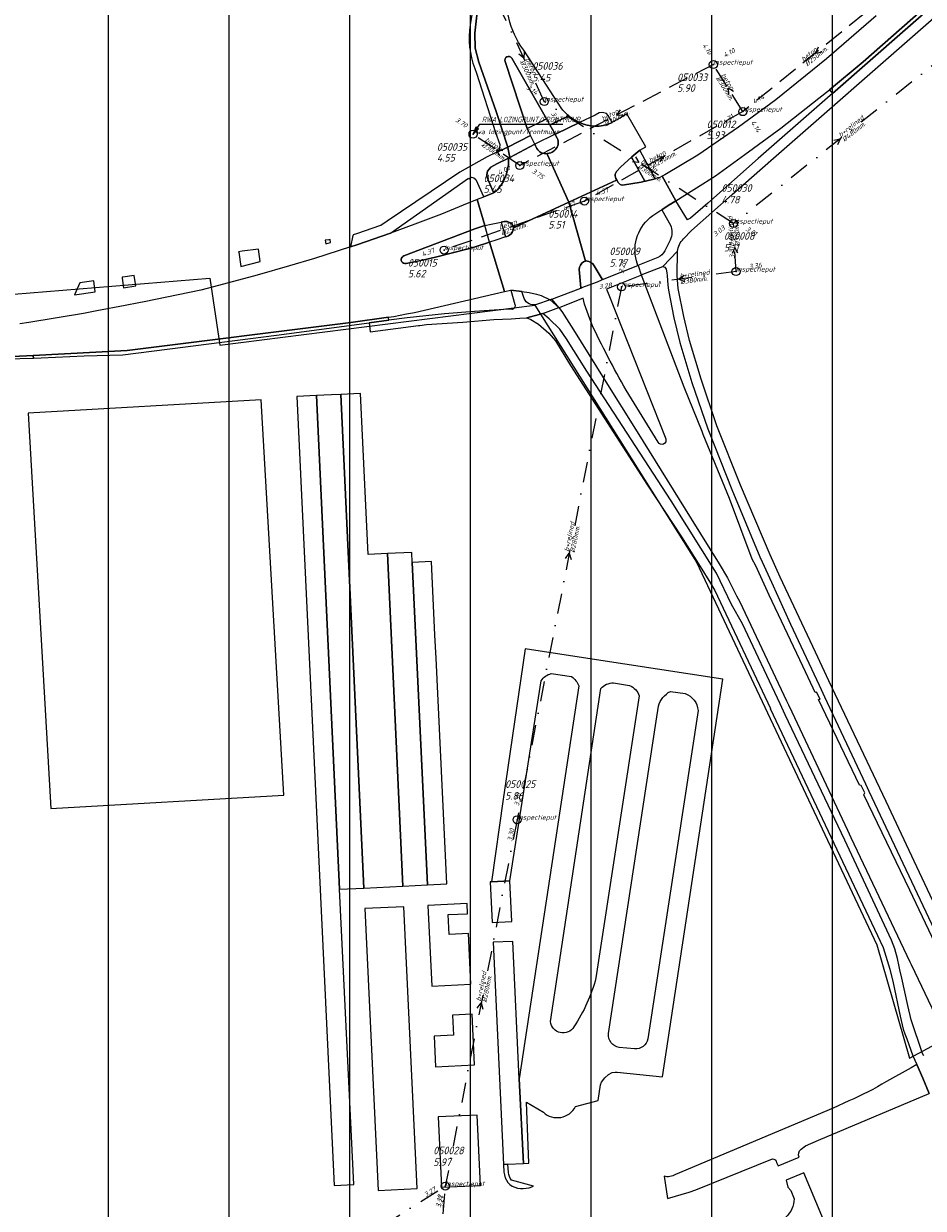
# Model space of a CAD drawing. Extents: x 148869 to 161638, y 453607 to 469810.
# Tile 145 of 256: x 151928 to 152152, y 463334 to 463628. Entities that reach past the tile are written whole.
import ezdxf
from ezdxf.lldxf.tags import DXFTag

# ---------------------------------------------------------------- set-up
doc = ezdxf.new("R2010")
doc.units = 0
doc.header["$PDMODE"] = 32
doc.header["$PDSIZE"] = 2
doc.linetypes.add('RI-HWA', pattern=[7.4, 5, -2.4])
doc.linetypes.add('RI-VWA', pattern=[11, 5, -3, 0, -3])
doc.layers.get('0').update_dxf_attribs({"linetype": 'CONTINUOUS'})
doc.layers.get('DEFPOINTS').update_dxf_attribs({"linetype": 'CONTINUOUS'})
doc.layers.add('2024 hatch', color=160, linetype='CONTINUOUS')
doc.layers.add('B-OI-AANPIJLING', color=1, linetype='CONTINUOUS')
for name, color, linetype, lineweight in [('B-OI-RI-BIJZONDERDERHEDEN-T18', 134, 'CONTINUOUS', 18), ('B-OI-RI-HWA-BOB-T18', 150, 'CONTINUOUS', 18), ('B-OI-RI-HWA-MATERIAAL-T18', 150, 'CONTINUOUS', 18), ('B-OI-RI-HWA-PUTDEKSELHOOGTE-T25', 150, 'CONTINUOUS', 25), ('B-OI-RI-HWA-PUTNUMMER-T25', 150, 'CONTINUOUS', 25), ('B-OI-RI-HWA_DIAMETER-T18', 150, 'CONTINUOUS', 18), ('B-OI-RI-HWA_RIOOLPUT-S', 150, 'CONTINUOUS', 25), ('B-OI-RI-HWA_TRANSPORTLEIDING-G', 150, 'RI-HWA', 18), ('B-OI-RI-PERSLEIDING-G-niet meenemen', 190, 'RI-PERS', 18), ('B-OI-RI-STROOMRICHTING-S', 252, 'CONTINUOUS', 25), ('B-OI-RI-VWA-BOB-T18', 34, 'CONTINUOUS', 18), ('B-OI-RI-VWA-DIAMETER-T18', 34, 'CONTINUOUS', 18), ('B-OI-RI-VWA-MATERIAAL-T18', 34, 'CONTINUOUS', 18), ('B-OI-RI-VWA_PUTDEKSELHOOGTE-T25', 34, 'CONTINUOUS', 25), ('B-OI-RI-VWA_PUTNUMMER-T25', 34, 'CONTINUOUS', 25), ('B-OI-RI-VWA_RIOOLPUT-S', 34, 'CONTINUOUS', 25), ('B-OI-RI-VWA_TRANSPORTLEIDING-G', 34, 'RI-VWA', 18), ('B-RO-VH-VERHARDING_ASFALT-GV', 251, 'CONTINUOUS', 18), ('B-RO-VH-VERHARDING_FUNDERING_ZAND-GV', 251, 'CONTINUOUS', 18), ('B-RO-VH-VERHARDING_GRASBETONSTEEN-GV', 251, 'CONTINUOUS', 18), ('B-RO-VH-VERHARDING_HALFVERHARDING_GRIND-GV', 251, 'CONTINUOUS', 18), ('B-RO-VH-VERHARDING_STRAATBAKSTEEN-GV', 251, 'CONTINUOUS', 18), ('B-RO-VH-VERHARDING_TEGEL_RUBBER-GV', 251, 'CONTINUOUS', 18)]:
    doc.layers.add(name, color=color, linetype=linetype, lineweight=lineweight)
doc.styles.add('NLCS-ISO-M500-T18_CURSIEF', font='NLCS-ISO.ttf', dxfattribs={"oblique": 15, "height": 0.9})
doc.styles.add('NLCS-ISO-M750-T25_CURSIEF', font='NLCS-ISO.ttf', dxfattribs={"oblique": 15, "height": 1.875})
tags = doc.linetypes.add('RI-PERS', pattern='A,7,-2,["P",Standard,S=1.8,R=0,X=-0.5,Y=-0.9],-2,7,-2,[102,NLCS.SHX,S=1,R=180,X=0,Y=0],-2', length=22).pattern_tags.tags
tags[6] = DXFTag(74, 10)

# ---------------------------------------------------------------- blocks, each defined once
blk = doc.blocks.new('ACMAP_ANN_TEMPLATE_vwa-diam')
at = {"color": 0, "linetype": 'ByBlock', "style": 'NLCS-ISO-M500-T18_CURSIEF', "oblique": 15}
blk.add_attdef('vwa-diam', (0.3, -1.3), '', height=1.2, dxfattribs=at)
blk = doc.blocks.new('ACMAP_ANN_TEMPLATE_vwa-materiaal')
at = {"color": 0, "linetype": 'ByBlock', "style": 'NLCS-ISO-M500-T18_CURSIEF', "oblique": 15}
blk.add_attdef('vwa-mat', (0.3, 0.2), '', height=1.2, dxfattribs=at)
blk = doc.blocks.new('ACMAP_ANN_TEMPLATE_vwa-nap-l')
at = {"color": 0, "linetype": 'ByBlock', "style": 'NLCS-ISO-M500-T18_CURSIEF', "oblique": 15}
blk.add_attdef('vwa-nap-l', (3.3, 0.2), '', height=1.2, dxfattribs=at)
blk = doc.blocks.new('ACMAP_ANN_TEMPLATE_vwa-nap-r')
at = {"color": 0, "linetype": 'ByBlock', "style": 'NLCS-ISO-M500-T18_CURSIEF', "oblique": 15}
blk.add_attdef('vwa-nap-r', (-5.6, 0.2), '', height=1.2, dxfattribs=at)
blk = doc.blocks.new('ACMAP_ANN_TEMPLATE_hwa-diam')
at = {"color": 0, "linetype": 'ByBlock', "style": 'NLCS-ISO-M500-T18_CURSIEF', "oblique": 15}
blk.add_attdef('hwa-diam', (-3.7, -1.3), '', height=1.2, dxfattribs=at)
blk = doc.blocks.new('ACMAP_ANN_TEMPLATE_hwa-materiaal')
at = {"color": 0, "linetype": 'ByBlock', "style": 'NLCS-ISO-M500-T18_CURSIEF', "oblique": 15}
blk.add_attdef('hwa-mat', (-3.7, 0.2), '', height=1.2, dxfattribs=at)
blk = doc.blocks.new('ACMAP_ANN_TEMPLATE_hwa-nap-l')
at = {"color": 0, "linetype": 'ByBlock', "style": 'NLCS-ISO-M500-T18_CURSIEF', "oblique": 15}
blk.add_attdef('hwa-nap-l', (3.3, 0.2), '', height=1.2, dxfattribs=at)
blk = doc.blocks.new('ACMAP_ANN_TEMPLATE_hwa-nap-r')
at = {"color": 0, "linetype": 'ByBlock', "style": 'NLCS-ISO-M500-T18_CURSIEF', "oblique": 15}
blk.add_attdef('hwa-nap-r', (-5.6, 0.2), '', height=1.2, dxfattribs=at)
blk = doc.blocks.new('ACMAP_ANN_TEMPLATE_hwa-puth')
at = {"color": 0, "linetype": 'ByBlock', "style": 'NLCS-ISO-M750-T25_CURSIEF', "oblique": 15}
blk.add_attdef('hwa-puth', (-9, -6.8), '', height=1.88, dxfattribs=at)
blk = doc.blocks.new('ACMAP_ANN_TEMPLATE_hwa-putnr')
at = {"color": 0, "linetype": 'ByBlock', "style": 'NLCS-ISO-M750-T25_CURSIEF', "oblique": 15}
blk.add_attdef('hwa-putnr', (-9, -4.1), '', height=1.88, dxfattribs=at)
blk = doc.blocks.new('ACMAP_ANN_TEMPLATE_type knoop')
at = {"layer": 'DEFPOINTS', "style": 'NLCS-ISO-M500-T18_CURSIEF', "oblique": 15}
blk.add_attdef('type_knoop', (0, 0), '', height=1.2, dxfattribs=at)
blk = doc.blocks.new('ACMAP_ANN_TEMPLATE_vwa-puth')
at = {"color": 0, "linetype": 'ByBlock', "style": 'NLCS-ISO-M750-T25_CURSIEF', "oblique": 15}
blk.add_attdef('vwa-puth', (-3, 5), '', height=1.88, dxfattribs=at)
blk = doc.blocks.new('ACMAP_ANN_TEMPLATE_vwa-putnr')
at = {"color": 0, "linetype": 'ByBlock', "style": 'NLCS-ISO-M750-T25_CURSIEF', "oblique": 15}
blk.add_attdef('vaw-putnr', (-3, 7.9), '', height=1.88, dxfattribs=at)

msp = doc.modelspace()

# ---------------------------------------------------------------- hatches: boundary and pattern name
at = {"layer": '2024 hatch'}
h = msp.add_hatch(dxfattribs=at)
h.set_pattern_fill('ANSI31', color=256, scale=29.988, angle=45)
h.set_pattern_definition([(90, (0, 0), (-29.988, 0), [])])
h.paths.add_polyline_path([(153060.97, 462471.33), (152787.39, 462332.45), (152683.96, 462314.58), (152571.59, 462395.32), (152563.82, 462406.18), (152398.44, 462422.66), (152151.13, 462555.77), (152130.97, 462967.46), (151963.51, 463060.43), (151619.43, 463158.93), (151635.54, 463357.09), (152009.16, 463977.93), (152157.72, 463944.62), (152280.12, 463919.12), (152508.66, 464143.59), (152698.68, 463896.62), (152536.72, 463732.43), (152656.87, 463588.89), (152658.63, 463316.61), (152691.32, 463187.08), (152688.32, 463085.82), (152689.17, 463075.64), (152721.38, 462998.51), (152757.48, 462725.88), (152775.44, 462698.77), (152933.57, 462680.1)])

# ---------------------------------------------------------------- linework, layer by layer
at = {"layer": 'B-OI-AANPIJLING', "color": 251, "flags": 128}
msp.add_lwpolyline([(152039.8, 463600.9), (152041.16, 463602.24), (152040.53, 463602.67), (152039.8, 463600.9), (152040.63, 463602.6), (152040.74, 463602.53), (152039.8, 463600.9), (152040.95, 463602.39), (152041.06, 463602.31), (152039.8, 463600.9), (152041.48, 463603.41), (152062.14, 463603.41)], dxfattribs=at)
at = {"layer": 'B-OI-RI-HWA_RIOOLPUT-S', "color": 251}
for p in [(152099.5, 463618.2), (152106.82, 463606.5), (152039.8, 463600.9), (152051.4, 463593.1), (152067.48, 463584.26), (152032.6, 463572.1)]:
    msp.add_point(p, dxfattribs=at)
at = {"layer": 'B-OI-RI-HWA_TRANSPORTLEIDING-G', "color": 251}
for p, q in [((152142.94, 463635.57), (152106.82, 463606.5)), ((152099.5, 463618.2), (152051.4, 463593.1)), ((152106.82, 463606.5), (152099.5, 463618.2)), ((152106.82, 463606.5), (152067.48, 463584.26)), ((152051.4, 463593.1), (152039.8, 463600.9)), ((152067.48, 463584.26), (152032.6, 463572.1))]:
    msp.add_line(p, q, dxfattribs=at)
at = {"layer": 'B-OI-RI-PERSLEIDING-G-niet meenemen'}
for p, q in [((151802.91, 463551.22), (151974.41, 463565.13)), ((151974.41, 463565.13), (151976.91, 463548.47)), ((151976.91, 463548.47), (152055.19, 463558.44)), ((152055.19, 463558.44), (152095.34, 463494.56)), ((152095.34, 463494.56), (152140.14, 463399.5)), ((152140.14, 463399.5), (152148.27, 463371.31)), ((152148.27, 463371.31), (152187.7, 463392.75))]:
    msp.add_line(p, q, dxfattribs=at)
at = {"layer": 'B-OI-RI-STROOMRICHTING-S', "color": 251}
for points in [[(152052.48, 463621.36), (152052.45, 463619.76), (152051.18, 463620.75)], [(152125.55, 463622.5), (152124.88, 463621.04), (152126.45, 463621.38)], [(152104.52, 463611.51), (152103.15, 463612.35), (152103.3, 463610.75)], [(152076.39, 463606.95), (152075.45, 463605.65), (152077.05, 463605.68)], [(152129.43, 463599.41), (152131.02, 463599.74), (152130.33, 463598.29)], [(152047.2, 463596.79), (152045.6, 463597), (152046.39, 463595.6)], [(152080.18, 463595.24), (152081.01, 463593.85), (152079.4, 463594.03)], [(152085.54, 463595.3), (152087.14, 463595.38), (152086.24, 463594.04)], [(152105.61, 463571.32), (152104.83, 463572.72), (152104.17, 463571.25)], [(152092.23, 463565.76), (152090.9, 463564.85), (152092.42, 463564.33)], [(152062.73, 463495.48), (152063.71, 463496.76), (152064.14, 463495.2)], [(152040.85, 463383.77), (152041.83, 463385.05), (152042.26, 463383.49)]]:
    msp.add_lwpolyline(points, dxfattribs=at)
at = {"layer": 'B-OI-RI-VWA_RIOOLPUT-S'}
for p in [(152057.5, 463609.01), (152104.52, 463578.69), (152105.13, 463566.76), (152076.69, 463562.95), (152050.75, 463430.56), (152032.91, 463339.53)]:
    msp.add_point(p, dxfattribs=at)
at = {"layer": 'B-OI-RI-VWA_TRANSPORTLEIDING-G', "color": 251}
for p, q in [((152057.5, 463609.01), (152047.4, 463630.5)), ((152157.51, 463620.8), (152104.52, 463578.69)), ((152104.52, 463578.69), (152057.5, 463609.01)), ((152105.13, 463566.76), (152104.52, 463578.69)), ((152105.13, 463566.76), (152076.69, 463562.95)), ((152076.69, 463562.95), (152050.75, 463430.56)), ((152050.75, 463430.56), (152032.91, 463339.53)), ((151998.68, 463317.83), (152032.91, 463339.53)), ((152021.3, 463199.91), (152032.91, 463339.53))]:
    msp.add_line(p, q, dxfattribs=at)
at = {"layer": 'B-RO-VH-VERHARDING_ASFALT-GV', "flags": 128}
for points in [[(152203.51, 463677.2), (152202.17, 463676.03), (152188.04, 463663.69), (152151.17, 463631.53), (152136.72, 463618.84), (152128.33, 463611.95), (152129.13, 463611.03), (152173.91, 463650.34), (152188.48, 463663.18), (152202.49, 463675.5), (152203.82, 463676.68), (152254.42, 463721.3), (152254.03, 463721.75), (152226.47, 463697.5), (152210.61, 463683.39)], [(152055.03, 463598.56), (152054.1, 463600.59), (152048.45, 463597.68), (152048.48, 463597.58), (152048.95, 463595.09), (152055.13, 463598.38)], [(152044.9, 463586.33), (152044.85, 463586.44), (152043.35, 463590.1), (152043.19, 463590.83), (152043.43, 463591.73), (152044.25, 463592.7), (152045.71, 463593.52), (152048.59, 463594.92), (152048.95, 463595.09), (152048.48, 463597.58), (152048.45, 463597.68), (152045.67, 463596.4), (152043.3, 463595.25), (152036.54, 463591.42), (152018.43, 463579.27), (152016.88, 463578.22), (152016.85, 463578.21), (152010.82, 463576.13), (152009.99, 463575.88), (152009.98, 463575.82), (152009.96, 463575.71), (152009.39, 463572.94), (152010.93, 463573.44), (152019.3, 463576.32), (152038.65, 463589.95), (152038.72, 463589.77), (152039.44, 463590.18), (152040.01, 463590.02), (152040.5, 463589.61), (152042.42, 463585.39), (152042.46, 463585.3), (152044.72, 463586.22)], [(152079.17, 463595.19), (152082.47, 463589.19), (152082.68, 463589.24), (152085.08, 463589.83), (152081.26, 463596.89), (152081.23, 463596.94), (152079.26, 463595.27)]]:
    msp.add_lwpolyline(points, close=True, dxfattribs=at)
for points in [[(152092.12, 463574.92), (152094.07, 463576.97), (152104.15, 463585.91), (152114.44, 463594.95), (152190.12, 463661.29)], [(152173.91, 463650.34), (152129.13, 463611.03), (152127.88, 463609.93), (152110.66, 463594.88), (152098.11, 463583.76), (152093.79, 463580.04), (152093.19, 463579.69), (152093.11, 463579.65), (152090.2, 463584.34), (152088.84, 463583.54), (152088.79, 463583.51), (152086.73, 463582.13), (152088.83, 463578.33)], [(152039.98, 463635.04), (152039.75, 463632.9), (152040.96, 463632.7), (152040.24, 463625.98), (152040.36, 463622.29), (152041.25, 463618.82), (152045.57, 463606.55), (152048.45, 463597.68), (152054.1, 463600.59), (152053.97, 463600.87), (152053.28, 463602.32), (152047.78, 463618.95)], [(152048.45, 463597.68), (152045.57, 463606.55), (152041.25, 463618.82), (152040.36, 463622.29), (152040.24, 463625.98), (152040.96, 463632.7), (152039.75, 463632.9), (152039.56, 463631.08), (152039.08, 463628.03)], [(152139.99, 463630.31), (152127.64, 463619.65), (152115.03, 463609.46), (152105.71, 463602.65), (152095.63, 463595.67), (152087.44, 463590.79), (152086.82, 463590.43), (152090.2, 463584.34), (152096.88, 463588.58), (152100, 463590.56), (152107.36, 463595.87), (152116.27, 463602.38), (152125.74, 463609.82), (152128.33, 463611.95), (152136.72, 463618.84), (152151.17, 463631.53)], [(152062.3, 463606.66), (152062.22, 463606.76), (152062.14, 463606.86), (152061.73, 463607.45), (152052.4, 463621.78), (152051.71, 463622.79)], [(152047.78, 463618.95), (152053.28, 463602.32), (152058.02, 463604.73), (152049.4, 463619.76)], [(152049.4, 463619.76), (152058.02, 463604.73), (152058.78, 463603.34), (152058.89, 463603.13), (152059.09, 463603.23), (152059.3, 463603.35), (152063.6, 463605.42)], [(152040.24, 463617.22), (152040.63, 463616.03), (152045.42, 463601.34), (152046.43, 463598.33), (152046.36, 463597.5), (152046.2, 463596.93), (152045.67, 463596.4), (152048.45, 463597.68)], [(152063.6, 463605.42), (152059.3, 463603.35), (152059.09, 463603.23), (152058.89, 463603.13), (152060.01, 463601.17)], [(152074.03, 463603.65), (152074.36, 463603.83), (152073.39, 463605.54), (152072.98, 463606.03), (152072, 463606.28), (152071.11, 463606.2), (152070.13, 463605.63), (152066.29, 463603.79)], [(152075.46, 463591.59), (152076.51, 463592.82), (152079.17, 463595.19), (152079.26, 463595.27), (152081.23, 463596.94), (152081.25, 463596.96), (152082.69, 463597.74), (152078, 463605.92), (152076.72, 463605.16), (152076.67, 463605.13), (152074.46, 463603.88), (152074.36, 463603.83)], [(152060.01, 463601.17), (152060.17, 463600.86), (152060.28, 463600.91), (152060.45, 463600.99), (152066.27, 463603.8)], [(152066.29, 463603.79), (152066.27, 463603.8), (152060.45, 463600.99), (152060.28, 463600.91), (152060.17, 463600.86), (152060.3, 463600.62), (152060.66, 463599.93)], [(152074.36, 463603.83), (152074.03, 463603.65)], [(152060.66, 463599.93), (152060.3, 463600.62), (152060.17, 463600.86), (152055.14, 463598.39), (152055.13, 463598.38), (152055.33, 463597.99), (152055.67, 463597.32)], [(152055.67, 463597.32), (152055.33, 463597.99), (152055.13, 463598.38), (152048.95, 463595.09), (152048.59, 463594.92), (152048.63, 463594.51), (152048.57, 463593.16), (152048.55, 463592.93)], [(152058.2, 463596.07), (152058.28, 463596.09), (152059.13, 463596.27)], [(152059.13, 463596.27), (152058.28, 463596.09), (152058.2, 463596.07), (152058.33, 463595.79), (152063.64, 463583.97), (152075.47, 463589.45), (152075.54, 463589.47), (152075.28, 463589.91), (152075.17, 463590.18)], [(152048.59, 463594.92), (152045.71, 463593.52), (152044.25, 463592.7), (152043.43, 463591.73), (152043.19, 463590.83), (152043.35, 463590.1), (152044.85, 463586.44), (152044.9, 463586.33), (152045.36, 463586.62), (152045.73, 463586.94), (152045.85, 463587.09)], [(152048.55, 463592.93), (152048.57, 463593.16), (152048.63, 463594.51), (152048.59, 463594.92)], [(152049.63, 463578.34), (152049.78, 463577.96), (152049.87, 463577.6), (152050.04, 463577.68), (152063.64, 463583.97), (152058.33, 463595.79), (152058.2, 463596.07)], [(152082.47, 463589.19), (152079.17, 463595.19), (152076.51, 463592.82), (152075.46, 463591.59)], [(152086.73, 463582.13), (152088.79, 463583.51), (152088.84, 463583.54), (152090.2, 463584.34), (152086.82, 463590.43), (152086.23, 463590.1), (152085.32, 463589.89), (152085.09, 463589.83), (152085.08, 463589.83), (152082.68, 463589.24), (152082.47, 463589.19), (152081.59, 463588.97), (152076.95, 463588.23)], [(152075.89, 463588.87), (152075.54, 463589.47), (152075.47, 463589.45), (152063.64, 463583.97), (152067.75, 463569.38), (152067.94, 463569.44)], [(152075.17, 463590.18), (152075.28, 463589.91), (152075.54, 463589.47), (152075.89, 463588.87)], [(152076.95, 463588.23), (152081.59, 463588.97), (152082.47, 463589.19)], [(152022.58, 463570.65), (152040.27, 463577.41), (152042.73, 463578.22), (152040.85, 463584.65), (152037.38, 463583.24), (152031.99, 463581.06), (152025.31, 463578.5), (152019.3, 463576.32), (152010.93, 463573.44), (152009.39, 463572.94), (152009.39, 463572.91), (152000.41, 463570.04), (151994.17, 463568.2), (151986.15, 463565.84), (151976.55, 463563.32), (151972.2, 463562.15), (151958.11, 463559.22), (151956.77, 463558.97), (151953.35, 463558.32), (151946.35, 463556.98), (151943, 463556.35), (151929.44, 463554.11), (151927.18, 463553.74)], [(152044.9, 463586.33), (152044.72, 463586.22), (152042.46, 463585.3), (152042.39, 463585.27), (152040.85, 463584.65), (152042.73, 463578.22), (152044.29, 463578.51), (152046.75, 463579.02)], [(152045.85, 463587.09), (152045.73, 463586.94), (152045.36, 463586.62), (152044.9, 463586.33)], [(152067.21, 463569.19), (152067.75, 463569.38), (152063.64, 463583.97), (152050.04, 463577.68), (152049.87, 463577.6)], [(152084.5, 463580.68), (152086.19, 463581.83), (152086.73, 463582.13)], [(152046.75, 463579.02), (152047.83, 463575.41)], [(152042.73, 463578.22), (152040.27, 463577.41), (152022.58, 463570.65)], [(152023.15, 463568.76), (152027.27, 463569.62), (152030.5, 463570.3), (152038.57, 463572.4), (152040.33, 463572.91), (152043.92, 463574.07), (152042.73, 463578.22)], [(152049.87, 463577.6), (152049.78, 463577.96), (152049.63, 463578.34)], [(151818.18, 463539.81), (151858.05, 463541.62), (151898.15, 463544.2), (151920.29, 463545.37), (151930.52, 463545.91), (151953.91, 463547.16), (152009.45, 463554.09), (152018.77, 463555.42), (152020.13, 463555.61), (152023.3, 463556.22), (152025.22, 463556.59), (152047.6, 463561.77), (152047.65, 463561.79), (152043.92, 463574.07), (152040.33, 463572.91), (152038.57, 463572.4), (152030.5, 463570.3), (152027.27, 463569.62), (152023.15, 463568.76)], [(152047.83, 463575.41), (152045.46, 463574.55), (152043.92, 463574.07), (152047.65, 463561.79), (152049.18, 463562.17), (152051.96, 463561.84), (152053.73, 463561.57), (152055.56, 463561.13), (152056.71, 463560.78), (152058.93, 463559.73), (152059.37, 463559.9), (152066.57, 463562.67), (152066.55, 463562.75), (152066.18, 463567.31)], [(152088.74, 463574.59), (152087.43, 463571.9)], [(152085.75, 463570.28), (152080.77, 463568.3), (152080.79, 463568.26), (152081.61, 463565.96), (152086.96, 463568.05), (152090.6, 463571.83)], [(152158.69, 463400.54), (152150.07, 463418.83), (152142.4, 463435.1), (152128.21, 463465.1), (152124.84, 463472.22), (152119.51, 463483.63), (152116.08, 463490.81), (152113.58, 463496.4), (152106.28, 463513.68), (152100.39, 463528.46), (152096.44, 463540.06), (152093.54, 463549.64), (152092.15, 463555.6), (152090.78, 463562.54), (152090.49, 463565.8), (152090.6, 463571.83), (152086.96, 463568.05), (152087.42, 463567.87), (152087.8, 463567.39), (152087.95, 463566.45), (152088, 463565.75), (152088.18, 463563.37), (152088.32, 463562.11), (152089.7, 463555.3), (152091.16, 463549.1), (152094.13, 463539.21), (152098.13, 463527.68), (152098.45, 463526.86), (152104.13, 463512.63), (152111.05, 463495.89), (152111.62, 463494.63), (152113.96, 463489.58), (152118.66, 463479.17), (152125.78, 463463.95), (152126.28, 463462.88), (152127.11, 463461.09), (152137.31, 463439.5), (152138.17, 463437.68)], [(152066.18, 463567.31), (152066.55, 463562.75), (152066.57, 463562.67), (152066.82, 463562.76), (152070.7, 463564.25), (152071.96, 463564.75), (152071.92, 463564.85), (152069.93, 463568.2)], [(152067.75, 463569.38), (152067.21, 463569.19)], [(152067.94, 463569.44), (152067.75, 463569.38)], [(152069.93, 463568.2), (152071.92, 463564.85), (152071.96, 463564.75), (152080.71, 463568.23), (152080.79, 463568.26), (152080.77, 463568.3), (152080.41, 463569.39)], [(152155.35, 463398.22), (152148.33, 463413.05), (152136.93, 463436.77), (152137.1, 463437.25), (152136.24, 463439.1), (152135.79, 463439.15), (152125.65, 463460.39), (152126.01, 463460.52), (152125.12, 463462.28), (152124.8, 463462.13), (152124.29, 463463.24), (152121.76, 463468.71), (152113.36, 463486.38), (152110.03, 463493.66), (152109.14, 463495.3), (152103.49, 463510.4), (152102.91, 463511.81), (152096.99, 463526.31), (152096.7, 463527.01), (152092.27, 463538.06), (152084.98, 463557.16), (152082.31, 463564.12), (152082.21, 463564.4), (152081.65, 463565.85), (152072.96, 463562.42), (152073.5, 463560.99), (152087.67, 463525.22)], [(152052.49, 463560.06), (152051.96, 463561.84), (152049.18, 463562.17), (152050.21, 463558.58)], [(152061.1, 463557.81), (152058.96, 463559.71), (152055.54, 463558.57)], [(152069.59, 463553.03), (152068.46, 463555.9), (152067.48, 463558.68), (152067.16, 463560.13), (152061.17, 463557.77), (152059.37, 463559.9), (152058.93, 463559.73), (152058.96, 463559.71), (152061.1, 463557.81)], [(152049.54, 463557.35), (152048.72, 463557.38), (152040.14, 463556.82), (152032.68, 463556.25), (152023.4, 463555.23), (152018.87, 463554.67), (152013.98, 463554.06), (152014.28, 463551.81), (152026.28, 463553.36), (152026.55, 463553.39), (152028.21, 463553.6), (152037.25, 463554.17), (152044.98, 463554.82), (152049.25, 463555.04), (152051.41, 463555.15), (152053.2, 463555.23), (152057.14, 463556.3), (152061.1, 463557.81)], [(152151.79, 463371.93), (152151.49, 463372.49), (152148.65, 463380.86), (152147.78, 463384.41), (152146.31, 463391.15), (152145.85, 463393.29), (152145.69, 463394.05), (152145.24, 463396.1), (152144.55, 463398.5), (152143.8, 463400.62), (152132.14, 463425.44), (152131.32, 463427.2), (152117.35, 463456.65), (152116.5, 463458.42), (152116.07, 463459.35), (152106.74, 463479.19), (152104.05, 463484.06), (152100.26, 463491.78), (152089.01, 463509.82), (152068.09, 463541.98), (152063.03, 463550.07), (152061.34, 463552.48), (152058.69, 463555.02), (152057.14, 463556.3), (152053.2, 463555.23), (152054.18, 463554.82), (152056.05, 463553.68), (152058.65, 463551.49), (152060.28, 463549.54), (152064.03, 463543.44), (152083.13, 463513.72), (152091.61, 463500.83), (152096.2, 463493.48), (152098.8, 463489.33), (152099.86, 463487.55), (152113.69, 463458.22), (152113.63, 463458.19), (152141.71, 463398.83), (152143.38, 463393.4), (152144.16, 463390), (152145.92, 463381.74), (152146.69, 463378.54), (152147.05, 463377.39), (152147.54, 463376.09), (152149.05, 463371.86), (152150.03, 463369.7), (152151.51, 463366.3), (152153.15, 463362.52)], [(152061.1, 463557.81), (152062.06, 463556.55), (152062.48, 463555.91), (152064.75, 463552.31), (152072.36, 463540.04), (152080.55, 463526.91), (152093.99, 463505.36), (152100.97, 463494.13), (152103.01, 463490.65), (152105.29, 463486.22), (152106.11, 463484.68), (152117.7, 463460.12), (152118.16, 463459.14), (152118.99, 463457.37), (152132.85, 463427.97), (152133.7, 463426.17), (152148.35, 463395.27), (152148.68, 463394.56), (152149.59, 463392.66), (152157.08, 463376.87)], [(152085.8, 463524.35), (152078.48, 463536.23)], [(152138.17, 463437.68), (152156.49, 463398.72), (152157.39, 463396.81), (152158.27, 463394.94), (152160.19, 463393.91), (152162.01, 463392.31), (152164.72, 463390.04), (152166.56, 463388.06), (152168.19, 463385.22), (152169.11, 463382.79), (152169.41, 463382.01), (152170.04, 463382.03)], [(152121.32, 463348.68), (152122.38, 463349.55), (152125.65, 463350.95), (152153.15, 463362.52), (152151.51, 463366.3), (152150.03, 463369.7)], [(152150.03, 463369.7), (152148.62, 463368.91), (152142.53, 463365.51)], [(152133.17, 463360.7), (152129.3, 463358.89), (152090.07, 463342.41)], [(152087.25, 463341.97), (152088.1, 463336.43), (152093.48, 463337.98), (152095.11, 463338.63), (152114.18, 463346.26)], [(152115.2, 463345.4), (152115.6, 463344.53), (152120.81, 463346.7)], [(152136.06, 463307.6), (152132.81, 463316.92), (152122.02, 463342.83), (152117.58, 463341.02), (152118.04, 463339.27), (152118.72, 463338.44), (152119.56, 463336.37)]]:
    msp.add_lwpolyline(points, dxfattribs=at)
at = {"layer": 'B-RO-VH-VERHARDING_ASFALT-GV'}
for points in [[(152051.71, 463622.79, -0.104237), (152048.46, 463630.87)], [(152039.08, 463628.03, 0.131873), (152040.24, 463617.22)], [(152049.4, 463619.76, 0.952393), (152047.78, 463618.95)], [(152047.78, 463618.95, -0.952393), (152049.4, 463619.76)], [(152063.6, 463605.42, -0.043273), (152062.3, 463606.66)], [(152065.92, 463603.97, -0.065051), (152063.6, 463605.42)], [(152066.27, 463603.8, -0.014993), (152065.92, 463603.97)], [(152066.29, 463603.79, 0.213888), (152074.03, 463603.65)], [(152074.03, 463603.65, -0.213888), (152066.29, 463603.79)], [(152060.22, 463597.03, 0.343865), (152060.66, 463599.93)], [(152060.66, 463599.93, -0.343865), (152060.22, 463597.03)], [(152055.67, 463597.32, 0.309289), (152058.2, 463596.07)], [(152058.2, 463596.07, -0.309289), (152055.67, 463597.32)], [(152059.13, 463596.27, 0.134695), (152060.22, 463597.03)], [(152060.22, 463597.03, -0.134695), (152059.13, 463596.27)], [(152045.85, 463587.09, 0.142122), (152048.55, 463592.93)], [(152048.55, 463592.93, -0.142122), (152045.85, 463587.09)], [(152075.46, 463591.59, 0.256076), (152075.17, 463590.18)], [(152075.17, 463590.18, -0.256076), (152075.46, 463591.59)], [(152075.89, 463588.87, 0.241246), (152076.95, 463588.23)], [(152076.95, 463588.23, -0.241246), (152075.89, 463588.87)], [(152049.63, 463578.34, 0.333823), (152046.75, 463579.02)], [(152046.75, 463579.02, -0.333823), (152049.63, 463578.34)], [(152080.41, 463569.39, -0.317112), (152084.5, 463580.68)], [(152047.83, 463575.41, 0.351725), (152049.87, 463577.6)], [(152049.87, 463577.6, -0.351725), (152047.83, 463575.41)], [(152088.83, 463578.33, -0.228665), (152088.74, 463574.59)], [(152090.6, 463571.83, -0.181558), (152092.12, 463574.92)], [(152022.18, 463570.36, 0.707579), (152023.15, 463568.76)], [(152023.15, 463568.76, -0.707579), (152022.18, 463570.36)], [(152022.58, 463570.65, 0.126214), (152022.18, 463570.36)], [(152022.18, 463570.36, -0.126214), (152022.58, 463570.65)], [(152087.43, 463571.9, -0.191019), (152085.75, 463570.28)], [(152067.21, 463569.19, 0.220557), (152066.18, 463567.31)], [(152066.18, 463567.31, -0.220557), (152067.21, 463569.19)], [(152069.93, 463568.2, 0.215831), (152067.94, 463569.44)], [(152067.94, 463569.44, -0.215831), (152069.93, 463568.2)], [(152050.21, 463558.58, -0.428686), (152049.54, 463557.35)], [(152055.54, 463558.57, -0.38429), (152052.49, 463560.06)], [(152078.48, 463536.23, -0.021059), (152069.59, 463553.03)], [(152087.67, 463525.22, -0.931261), (152085.8, 463524.35)], [(152142.53, 463365.51, -0.035028), (152133.17, 463360.7)], [(152114.18, 463346.26, -0.354317), (152115.2, 463345.4)], [(152120.81, 463346.7, -0.357689), (152121.32, 463348.68)], [(152090.07, 463342.41, -0.222175), (152087.25, 463341.97)], [(152119.56, 463336.37, -0.203269), (152117.53, 463331.8)]]:
    msp.add_lwpolyline(points, format="xyb", dxfattribs=at)
at = {"layer": 'B-RO-VH-VERHARDING_FUNDERING_ZAND-GV', "flags": 128}
for points in [[(152065.28, 463359.28), (152070.88, 463360.8), (152071.49, 463364.66), (152071.72, 463365.38), (152072.57, 463366.4), (152073.49, 463367.23), (152074.37, 463367.71), (152075.12, 463367.84), (152075.63, 463367.82), (152086.87, 463366.66), (152096.82, 463432.17), (152101.83, 463465.49), (152069.43, 463470.43), (152052.77, 463473), (152047.92, 463440.16), (152047.25, 463435.67), (152044.4, 463415.15), (152048.95, 463415.37), (152056.72, 463465.08)], [(152059.23, 463466.87), (152064.28, 463466.15)], [(152066.07, 463463.79), (152051.3, 463366.18), (152052.3, 463345.17), (152053.69, 463345.24), (152053.05, 463360.37), (152057.27, 463357.88)], [(152074.72, 463464.57), (152078.7, 463463.91)], [(152059.07, 463380.43), (152071.51, 463463.2)], [(152081.07, 463461.3), (152070.34, 463391.24)], [(152088.84, 463462.44), (152092.52, 463461.92)], [(152073.49, 463377.44), (152085.33, 463455.08), (152085.85, 463458.81)], [(152095.71, 463457.69), (152085.31, 463389.6), (152083.21, 463376.13)], [(152079.94, 463373.61), (152076.14, 463374)]]:
    msp.add_lwpolyline(points, dxfattribs=at)
at = {"layer": 'B-RO-VH-VERHARDING_FUNDERING_ZAND-GV'}
for points in [[(152056.72, 463465.08, -0.19557), (152059.23, 463466.87)], [(152064.28, 463466.15, -0.141471), (152066.07, 463463.79)], [(152071.51, 463463.2, -0.196853), (152074.72, 463464.57)], [(152078.7, 463463.91, -0.235087), (152081.07, 463461.3)], [(152085.85, 463458.81, -0.199293), (152088.84, 463462.44)], [(152092.52, 463461.92, -0.29234), (152095.71, 463457.69)], [(152070.34, 463391.24, -0.082448), (152064.86, 463379.11)], [(152064.86, 463379.11, -0.731028), (152059.07, 463380.43)], [(152076.14, 463374, -0.4295), (152073.49, 463377.44)], [(152083.21, 463376.13, -0.39928), (152079.94, 463373.61)], [(152057.27, 463357.88, 0.492805), (152065.28, 463359.28)]]:
    msp.add_lwpolyline(points, format="xyb", dxfattribs=at)
at = {"layer": 'B-RO-VH-VERHARDING_GRASBETONSTEEN-GV', "flags": 128}
for points in [[(152006.66, 463413.28), (152000.95, 463535.93), (151996.06, 463535.72), (152005.3, 463339.69), (152010.19, 463339.93)], [(152006.94, 463536.22), (152004.66, 463536.1), (152002.76, 463536.01), (152000.95, 463535.93), (152006.66, 463413.28), (152012.68, 463413.56)], [(152012.68, 463413.56), (152022.35, 463414.02), (152018.51, 463496.68), (152013.73, 463496.45), (152011.84, 463536.45), (152006.94, 463536.22)], [(152024.7, 463494.47), (152024.62, 463496.94), (152018.51, 463496.68), (152022.35, 463414.02), (152028.47, 463414.35)], [(152028.47, 463414.35), (152033.25, 463414.61), (152030.62, 463470.71), (152030.34, 463476.39), (152029.49, 463494.7), (152024.7, 463494.47)], [(152049.42, 463405.26), (152048.95, 463415.37), (152044.4, 463415.15), (152044.04, 463415.13), (152044.55, 463404.99)], [(152025.93, 463338.94), (152022.59, 463408.89), (152012.92, 463408.47), (152016.27, 463338.45)], [(152029.55, 463389.21), (152039.25, 463389.7), (152038.64, 463402.3), (152033.87, 463402.06), (152033.61, 463406.97), (152038.42, 463407.21), (152038.3, 463409.73), (152028.59, 463409.24)], [(152052.3, 463345.17), (152051.3, 463366.18), (152049.66, 463400.34), (152044.76, 463400.1), (152047.39, 463344.93), (152048.48, 463344.98)], [(152030.5, 463369.19), (152040.19, 463369.68), (152039.6, 463382.27), (152034.71, 463382.03), (152034.93, 463377.03), (152030.15, 463376.79)], [(152031.94, 463339.22), (152041.64, 463339.68), (152040.8, 463357.13), (152031.11, 463356.7)]]:
    msp.add_lwpolyline(points, close=True, dxfattribs=at)
for points in [[(152048.62, 463342.93), (152048.48, 463344.98), (152047.39, 463344.93), (152047.49, 463342.99)], [(152054.84, 463339.53), (152053.92, 463339.79), (152049.32, 463341.03)], [(152053.74, 463339.06), (152054.84, 463339.53)]]:
    msp.add_lwpolyline(points, dxfattribs=at)
at = {"layer": 'B-RO-VH-VERHARDING_GRASBETONSTEEN-GV'}
for points in [[(152047.49, 463342.99, 0.34833), (152050.84, 463339.04)], [(152049.32, 463341.03, -0.128924), (152048.62, 463342.93)], [(152050.84, 463339.04, 0.075783), (152053.74, 463339.06)]]:
    msp.add_lwpolyline(points, format="xyb", dxfattribs=at)
at = {"layer": 'B-RO-VH-VERHARDING_HALFVERHARDING_GRIND-GV', "flags": 128}
for points in [[(152004.3, 463574.7), (152003.96, 463574.64), (152003.05, 463574.53), (152003.21, 463573.62), (152004.4, 463574)], [(151986.5, 463572.31), (151982.47, 463571.79), (151981.57, 463571.68), (151981.58, 463571.57), (151982.07, 463568.06), (151986.92, 463569.23)], [(151945.57, 463564.43), (151942.14, 463563.99), (151940.82, 463560.97), (151945.88, 463561.71)], [(151952.63, 463565.16), (151952.98, 463562.74), (151955.99, 463563.21), (151955.59, 463565.75), (151952.82, 463565.41), (151952.59, 463565.38)]]:
    msp.add_lwpolyline(points, close=True, dxfattribs=at)
at = {"layer": 'B-RO-VH-VERHARDING_STRAATBAKSTEEN-GV', "flags": 128}
for points in [[(152018.87, 463554.67), (152018.86, 463554.76), (152018.8, 463555.21), (152018.77, 463555.42), (152009.45, 463554.09), (151953.91, 463547.16), (151930.52, 463545.91), (151930.54, 463545.79), (151930.61, 463545.25), (151932.51, 463545.29), (151943.16, 463545.81), (151952.76, 463546.08), (151967.66, 463547.95), (151990.95, 463550.97), (152013.98, 463554.06)], [(151920.29, 463545.37), (151906.82, 463544.15), (151858.05, 463541.62), (151818.18, 463539.81), (151818.21, 463539.31), (151829.69, 463539.83), (151858.07, 463541.12), (151910.9, 463544.01), (151923.93, 463545.11), (151930.61, 463545.25), (151930.54, 463545.79), (151930.52, 463545.91)]]:
    msp.add_lwpolyline(points, close=True, dxfattribs=at)
at = {"layer": 'B-RO-VH-VERHARDING_TEGEL_RUBBER-GV', "flags": 128}
msp.add_lwpolyline([(151987.16, 463534.85), (151929.28, 463531.54), (151934.91, 463433.33), (151992.8, 463436.63)], close=True, dxfattribs=at)

# ---------------------------------------------------------------- block references
at = {"layer": 'B-OI-RI-HWA-BOB-T18', "color": 251}
for name, p, rotation, values in [('ACMAP_ANN_TEMPLATE_hwa-nap-r', (152099.5, 463618.2), 302.0317867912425, {'hwa-nap-r': '4.10'}), ('ACMAP_ANN_TEMPLATE_hwa-nap-l', (152099.5, 463618.2), 27.55688232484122, {'hwa-nap-l': '4.10'}), ('ACMAP_ANN_TEMPLATE_hwa-nap-l', (152106.82, 463606.5), 29.48068788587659, {'hwa-nap-l': '4.14'}), ('ACMAP_ANN_TEMPLATE_hwa-nap-r', (152039.8, 463600.9), 326.0825694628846, {'hwa-nap-r': '3.70'}), ('ACMAP_ANN_TEMPLATE_hwa-nap-r', (152106.82, 463606.5), 38.82771173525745, {'hwa-nap-r': '4.31'}), ('ACMAP_ANN_TEMPLATE_hwa-nap-l', (152106.82, 463606.5), 302.0317867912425, {'hwa-nap-l': '4.14'}), ('ACMAP_ANN_TEMPLATE_hwa-nap-r', (152051.4, 463593.1), 27.55688232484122, {'hwa-nap-r': '4.00'}), ('ACMAP_ANN_TEMPLATE_hwa-nap-l', (152051.4, 463593.1), 326.0825694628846, {'hwa-nap-l': '3.75'}), ('ACMAP_ANN_TEMPLATE_hwa-nap-l', (152067.48, 463584.26), 19.2197734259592, {'hwa-nap-l': '4.37'}), ('ACMAP_ANN_TEMPLATE_hwa-nap-r', (152067.48, 463584.26), 29.48068788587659, {'hwa-nap-r': '4.37'}), ('ACMAP_ANN_TEMPLATE_hwa-nap-r', (152032.6, 463572.1), 19.2197734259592, {'hwa-nap-r': '4.37'})]:
    msp.add_blockref(name, p, dxfattribs=dict(at, rotation=rotation)).add_auto_attribs(values)
at = {"layer": 'B-OI-RI-HWA-MATERIAAL-T18', "color": 251}
for p, rotation in [((152124.88, 463621.03), 38.82771173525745), ((152103.16, 463612.35), 302.0317867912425), ((152075.45, 463605.65), 27.55688232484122), ((152045.6, 463597), 326.0825694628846), ((152087.15, 463595.38), 29.48068788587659), ((152050.04, 463578.18), 19.2197734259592)]:
    msp.add_blockref('ACMAP_ANN_TEMPLATE_hwa-materiaal', p, dxfattribs=dict(at, rotation=rotation)).add_auto_attribs({'hwa-mat': 'beton'})
at = {"layer": 'B-OI-RI-HWA-PUTDEKSELHOOGTE-T25', "color": 251}
for p, values in [((152099.5, 463618.2), {'hwa-puth': '5.90'}), ((152106.82, 463606.5), {'hwa-puth': '5.93'}), ((152039.8, 463600.9), {'hwa-puth': '4.55'}), ((152051.4, 463593.1), {'hwa-puth': '5.45'}), ((152067.48, 463584.26), {'hwa-puth': '5.51'}), ((152032.6, 463572.1), {'hwa-puth': '5.62'})]:
    msp.add_blockref('ACMAP_ANN_TEMPLATE_hwa-puth', p, dxfattribs=at).add_auto_attribs(values)
at = {"layer": 'B-OI-RI-HWA-PUTNUMMER-T25', "color": 251}
for p, values in [((152099.5, 463618.2), {'hwa-putnr': '050033'}), ((152106.82, 463606.5), {'hwa-putnr': '050012'}), ((152039.8, 463600.9), {'hwa-putnr': '050035'}), ((152051.4, 463593.1), {'hwa-putnr': '050034'}), ((152067.48, 463584.26), {'hwa-putnr': '050014'}), ((152032.6, 463572.1), {'hwa-putnr': '050015'})]:
    msp.add_blockref('ACMAP_ANN_TEMPLATE_hwa-putnr', p, dxfattribs=at).add_auto_attribs(values)
at = {"layer": 'B-OI-RI-HWA_DIAMETER-T18', "color": 251}
for p, rotation, values in [((152124.88, 463621.03), 38.82771173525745, {'hwa-diam': '%%c250mm.'}), ((152103.16, 463612.35), 302.0317867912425, {'hwa-diam': '%%c300mm.'}), ((152075.45, 463605.65), 27.55688232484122, {'hwa-diam': '%%c300mm.'}), ((152045.6, 463597), 326.0825694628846, {'hwa-diam': '%%c300mm.'}), ((152087.15, 463595.38), 29.48068788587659, {'hwa-diam': '%%c250mm.'}), ((152050.04, 463578.18), 19.2197734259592, {'hwa-diam': '%%c250mm.'})]:
    msp.add_blockref('ACMAP_ANN_TEMPLATE_hwa-diam', p, dxfattribs=dict(at, rotation=rotation)).add_auto_attribs(values)
at = {"layer": 'B-OI-RI-VWA-BOB-T18', "color": 251}
for name, p, rotation, values in [('ACMAP_ANN_TEMPLATE_vwa-nap-r', (152057.5, 463609.01), 327.1847826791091, {'vwa-nap-r': '3.14'}), ('ACMAP_ANN_TEMPLATE_vwa-nap-l', (152057.5, 463609.01), 295.1728693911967, {'vwa-nap-l': '3.14'}), ('ACMAP_ANN_TEMPLATE_vwa-nap-r', (152104.52, 463578.69), 38.47340163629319, {'vwa-nap-r': '3.03'}), ('ACMAP_ANN_TEMPLATE_vwa-nap-r', (152104.52, 463578.69), 92.927075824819, {'vwa-nap-r': '3.10'}), ('ACMAP_ANN_TEMPLATE_vwa-nap-l', (152104.52, 463578.69), 327.1847826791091, {'vwa-nap-l': '3.01'}), ('ACMAP_ANN_TEMPLATE_vwa-nap-l', (152105.13, 463566.76), 92.927075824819, {'vwa-nap-l': '3.31'}), ('ACMAP_ANN_TEMPLATE_vwa-nap-l', (152076.69, 463562.95), 78.91412204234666, {'vwa-nap-l': '3.26'}), ('ACMAP_ANN_TEMPLATE_vwa-nap-l', (152105.13, 463566.76), 7.630270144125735, {'vwa-nap-l': '3.36'}), ('ACMAP_ANN_TEMPLATE_vwa-nap-r', (152076.69, 463562.95), 7.630270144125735, {'vwa-nap-r': '3.28'}), ('ACMAP_ANN_TEMPLATE_vwa-nap-l', (152050.75, 463430.56), 78.91174399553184, {'vwa-nap-l': '3.30'}), ('ACMAP_ANN_TEMPLATE_vwa-nap-r', (152050.75, 463430.56), 78.91412204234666, {'vwa-nap-r': '3.30'}), ('ACMAP_ANN_TEMPLATE_vwa-nap-r', (152032.91, 463339.53), 32.3725243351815, {'vwa-nap-r': '3.27'}), ('ACMAP_ANN_TEMPLATE_vwa-nap-r', (152032.91, 463339.53), 78.91174399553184, {'vwa-nap-r': '3.32'}), ('ACMAP_ANN_TEMPLATE_vwa-nap-r', (152032.91, 463339.53), 85.24654694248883, {'vwa-nap-r': '3.27'})]:
    msp.add_blockref(name, p, dxfattribs=dict(at, rotation=rotation)).add_auto_attribs(values)
at = {"layer": 'B-OI-RI-VWA-DIAMETER-T18', "color": 251}
for p, rotation, values in [((152052.45, 463619.76), 295.1728693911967, {'vwa-diam': '%%c300mm.'}), ((152131.02, 463599.74), 38.47340163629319, {'vwa-diam': '%%c480mm.'}), ((152081.01, 463593.85), 327.1847826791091, {'vwa-diam': '%%c300mm.'}), ((152104.83, 463572.72), 92.927075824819, {'vwa-diam': '%%c380mm.'}), ((152090.91, 463564.85), 7.630270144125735, {'vwa-diam': '%%c380mm.'}), ((152063.72, 463496.76), 78.91412204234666, {'vwa-diam': '%%c280mm.'}), ((152041.83, 463385.04), 78.91174399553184, {'vwa-diam': '%%c280mm.'})]:
    msp.add_blockref('ACMAP_ANN_TEMPLATE_vwa-diam', p, dxfattribs=dict(at, rotation=rotation)).add_auto_attribs(values)
at = {"layer": 'B-OI-RI-VWA-MATERIAAL-T18', "color": 251}
for p, rotation, values in [((152052.45, 463619.76), 295.1728693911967, {'vwa-mat': 'beton'}), ((152131.02, 463599.74), 38.47340163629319, {'vwa-mat': 'b+relined'}), ((152081.01, 463593.85), 327.1847826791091, {'vwa-mat': 'beton'}), ((152104.83, 463572.72), 92.927075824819, {'vwa-mat': 'b+relined'}), ((152090.91, 463564.85), 7.630270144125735, {'vwa-mat': 'b+relined'}), ((152063.72, 463496.76), 78.91412204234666, {'vwa-mat': 'b+relined'}), ((152041.83, 463385.04), 78.91174399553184, {'vwa-mat': 'b+relined'})]:
    msp.add_blockref('ACMAP_ANN_TEMPLATE_vwa-materiaal', p, dxfattribs=dict(at, rotation=rotation)).add_auto_attribs(values)
at = {"layer": 'B-OI-RI-VWA_PUTDEKSELHOOGTE-T25', "color": 251}
for p, values in [((152057.5, 463609.01), {'vwa-puth': '5.45'}), ((152104.52, 463578.69), {'vwa-puth': '4.78'}), ((152105.13, 463566.76), {'vwa-puth': '5.11'}), ((152076.69, 463562.95), {'vwa-puth': '5.77'}), ((152050.75, 463430.56), {'vwa-puth': '5.86'}), ((152032.91, 463339.53), {'vwa-puth': '5.97'})]:
    msp.add_blockref('ACMAP_ANN_TEMPLATE_vwa-puth', p, dxfattribs=at).add_auto_attribs(values)
at = {"layer": 'B-OI-RI-VWA_PUTNUMMER-T25', "color": 251}
for p, values in [((152057.5, 463609.01), {'vaw-putnr': '050036'}), ((152104.52, 463578.69), {'vaw-putnr': '050030'}), ((152105.13, 463566.76), {'vaw-putnr': '050008'}), ((152076.69, 463562.95), {'vaw-putnr': '050009'}), ((152050.75, 463430.56), {'vaw-putnr': '050025'}), ((152032.91, 463339.53), {'vaw-putnr': '050028'})]:
    msp.add_blockref('ACMAP_ANN_TEMPLATE_vwa-putnr', p, dxfattribs=at).add_auto_attribs(values)
at = {"layer": 'DEFPOINTS'}
for p, values in [((152099.5, 463618.2), {'type_knoop': 'inspectieput'}), ((152057.5, 463609.01), {'type_knoop': 'inspectieput'}), ((152106.82, 463606.5), {'type_knoop': 'inspectieput'}), ((152039.8, 463600.9), {'type_knoop': 'rwa lozingpunt/frontmuur'}), ((152051.4, 463593.1), {'type_knoop': 'inspectieput'}), ((152067.48, 463584.26), {'type_knoop': 'inspectieput'}), ((152104.52, 463578.69), {'type_knoop': 'inspectieput'}), ((152032.6, 463572.1), {'type_knoop': 'inspectieput'}), ((152105.13, 463566.76), {'type_knoop': 'inspectieput'}), ((152076.69, 463562.95), {'type_knoop': 'inspectieput'}), ((152050.75, 463430.56), {'type_knoop': 'inspectieput'}), ((152032.91, 463339.53), {'type_knoop': 'inspectieput'})]:
    msp.add_blockref('ACMAP_ANN_TEMPLATE_type knoop', p, dxfattribs=at).add_auto_attribs(values)

# ---------------------------------------------------------------- texts
at = {"layer": 'B-OI-RI-BIJZONDERDERHEDEN-T18', "color": 251, "style": 'NLCS-ISO-M500-T18_CURSIEF', "oblique": 15, "width": 0.8}
msp.add_text('RWA LOZINGPUNT/FRONTMUUR', height=1.35, dxfattribs=at).set_placement((152041.99, 463603.87))

doc.saveas('drawing.dxf')
